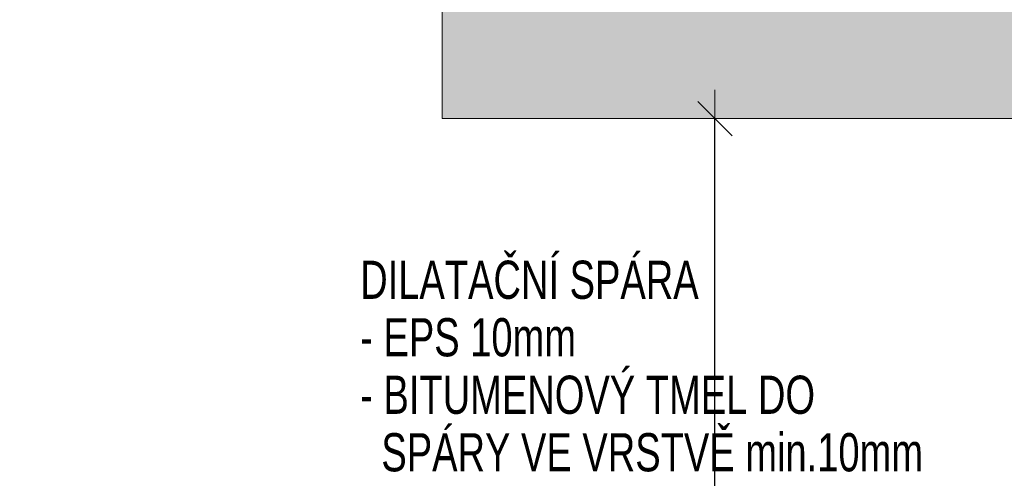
# Model space of a CAD drawing. Header units: millimetres. Extents: x 29003 to 60673, y -60985 to 17010.
# Tile 68 of 128: x 41780 to 44357, y -16595 to -15393. Entities that reach past the tile are written whole.
import ezdxf

# ---------------------------------------------------------------- set-up
doc = ezdxf.new("R2010")
doc.units = ezdxf.units.MM
doc.header["$PDMODE"] = 65
for name, color, linetype, lineweight in [('XR$1$ŘEZY_1', 7, 'Continuous', 25), ('XR$2$ŘEZY - KOTY_ TEXTY_1', 7, 'Continuous', 25), ('XR$3$ŘEZY - FILING_1', 7, 'Continuous', 25)]:
    doc.layers.add(name, color=color, linetype=linetype, lineweight=lineweight)
doc.styles.add('ARIALNARROW', font='ARIALN.TTF')
doc.dimstyles.new('DIMSTYLE_4', dxfattribs={"dimtxt": 100, "dimasz": 150, "dimexe": 0, "dimexo": 0, "dimgap": 50, "dimtad": 2, "dimdec": 0, "dimrnd": 5, "dimzin": 12, "dimdsep": 46, "dimtxsty": 'ARIALNARROW', "dimblk1": 'ALL_ML_STRICH', "dimblk2": 'ALL_ML_STRICH', "dimsah": 1, "dimcen": 0, "dimclrd": 6, "dimclre": 6, "dimclrt": 6, "dimadec": 0, "dimazin": 0, "dimtfac": 1, "dimtdec": 0, "dimtix": 1, "dimtmove": 2, "dimatfit": 3, "dimfxl": 0, "dimtzin": 0, "dimlwd": 0, "dimlwe": 13, "dimarcsym": 0})

# ---------------------------------------------------------------- blocks, each defined once
blk = doc.blocks.new('ALL_ML_STRICH')
at = {"color": 0, "linetype": 'ByBlock', "lineweight": -2}
for p, q in [((0, -0.5), (0, 0.5)), ((-0.3, -0.3), (0.3, 0.3)), ((-1, 0), (0.5, 0))]:
    blk.add_line(p, q, dxfattribs=at)
blk = doc.blocks.new('*D254')
at = {"layer": 'DEFPOINTS', "color": 6, "linetype": 'Continuous', "lineweight": 13}
for p in [(43719.6, -15652.1), (43592.9, -18022.1), (43599.4, -18022.1)]:
    blk.add_point(p, dxfattribs=at)
at = {"layer": 'XR$2$ŘEZY - KOTY_ TEXTY_1', "color": 6, "linetype": 'Continuous', "lineweight": -2}
for p, q in [((43599.4, -15652.1), (43599.4, -15652.1)), ((43599.4, -18022.1), (43599.4, -15652.1)), ((43599.4, -18022.1), (43599.4, -18022.1))]:
    blk.add_line(p, q, dxfattribs=at)
at = {"layer": 'XR$2$ŘEZY - KOTY_ TEXTY_1', "color": 6, "linetype": 'Continuous', "lineweight": 13, "xscale": 150, "yscale": 150, "zscale": 150}
for p, rotation in [((43599.4, -15652.1), 90), ((43599.4, -18022.1), 270)]:
    blk.add_blockref('ALL_ML_STRICH', p, dxfattribs=dict(at, rotation=rotation))
at = {"layer": 'XR$2$ŘEZY - KOTY_ TEXTY_1', "color": 6, "linetype": 'Continuous', "lineweight": 13, "insert": (43499.4, -16838.2), "char_height": 100, "width": 324.571, "attachment_point": 5, "rotation": 90, "style": 'ARIALNARROW'}
blk.add_mtext('\\W0.81;\\A1;{2370}', dxfattribs=at)

msp = doc.modelspace()

# ---------------------------------------------------------------- hatches: boundary and pattern name
at = {"layer": 'XR$3$ŘEZY - FILING_1', "linetype": 'Continuous', "lineweight": 13}
msp.add_hatch(color=254, dxfattribs=at).paths.add_polyline_path([(43685.9, -15052.1), (41779.9, -15018.9), (41779.9, -15272.1), (42885.9, -15272.1), (42885.9, -15652.1), (45155.9, -15652.1), (45155.9, -15777.1), (45405.9, -15777.1), (45405.9, -15547.1), (46555.9, -15547.1), (46555.9, -15236.9), (46420.9, -15236.9), (46420.9, -15342.1), (43685.9, -15342.1)])

# ---------------------------------------------------------------- linework, layer by layer
at = {"layer": 'XR$1$ŘEZY_1', "color": 7, "linetype": 'Continuous', "lineweight": 13}
for p, q in [((42885.9, -15272.1), (42885.9, -15652.1)), ((42885.9, -15652.1), (45155.9, -15652.1))]:
    msp.add_line(p, q, dxfattribs=at)

# ---------------------------------------------------------------- texts
at = {"layer": 'XR$2$ŘEZY - KOTY_ TEXTY_1', "color": 7, "linetype": 'Continuous', "lineweight": 13, "insert": (42671, -16024.4), "char_height": 100, "width": 1744.626, "attachment_point": 1, "line_spacing_factor": 0.903614, "style": 'ARIALNARROW'}
msp.add_mtext('\\W0.87;DILATAČNÍ SPÁRA\\P- EPS 10mm\\P- BITUMENOVÝ TMEL DO\\P  SPÁRY VE VRSTVĚ min.10mm', dxfattribs=at)

# ---------------------------------------------------------------- dimensions: what is measured, and where the dimension line sits
at = {"layer": 'XR$2$ŘEZY - KOTY_ TEXTY_1', "color": 6, "linetype": 'Continuous', "lineweight": 13}
dim = msp.add_linear_dim(base=(43599.4, -15652.1), p1=(43599.4, -18022.1), p2=(43599.4, -15652.1), angle=90, dimstyle='DIMSTYLE_4', override={"dimpost": '<>', "dimclrd": 6, "dimclre": 6, "dimclrt": 6, "dimlwd": 0, "dimlwe": 13}, dxfattribs=at)
dim.commit()
dim.dimension.update_dxf_attribs({"geometry": '*D254', "text_midpoint": (43499.4, -16838.2), "dimtype": 160})

doc.saveas('drawing.dxf')
